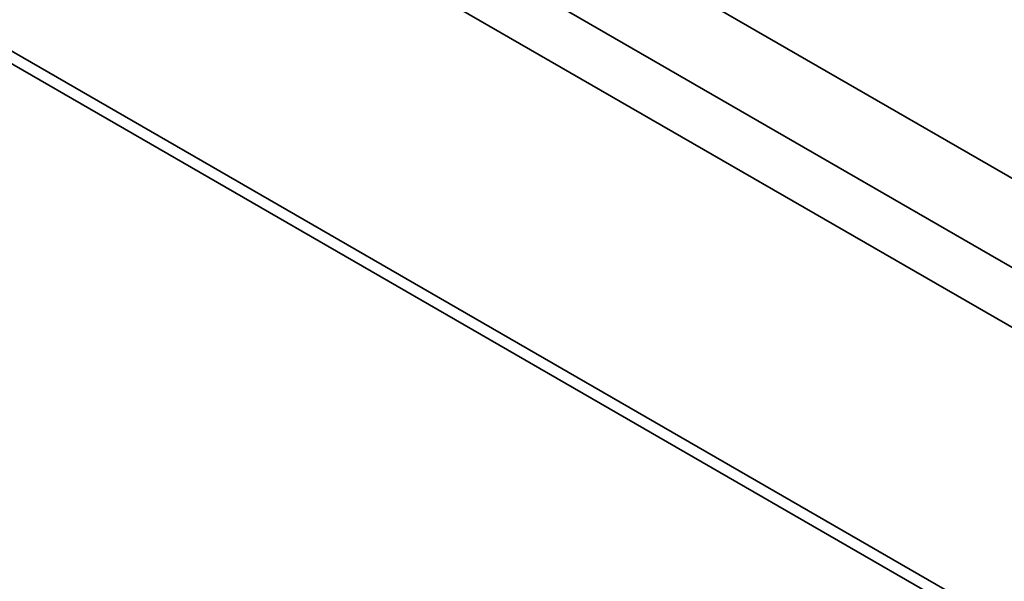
# Model space of a CAD drawing. Header units: millimetres. Extents: x 1 to 1119, y -1 to 863.
# Tile 99 of 211: x 805.17 to 819.38, y 602.37 to 610.48. Entities that reach past the tile are written whole.
import ezdxf

# ---------------------------------------------------------------- set-up
doc = ezdxf.new("R2010")
doc.units = ezdxf.units.MM

msp = doc.modelspace()

# ---------------------------------------------------------------- linework, layer by layer
at = {"color": 7, "linetype": 'Continuous', "lineweight": 35}
for p, q in [((795.179, 622.2228), (978.7676, 516.2394)), ((793.9647, 616.2453), (883.724, 564.4284))]:
    msp.add_line(p, q, dxfattribs=at)
at = {"color": 8, "linetype": 'Continuous', "lineweight": 35}
for p, q in [((794.2748, 621.4583), (977.6558, 515.5947)), ((793.987, 620.7562), (977.3326, 514.913)), ((883.6139, 564.6743), (793.9656, 616.4272))]:
    msp.add_line(p, q, dxfattribs=at)

doc.saveas('drawing.dxf')
